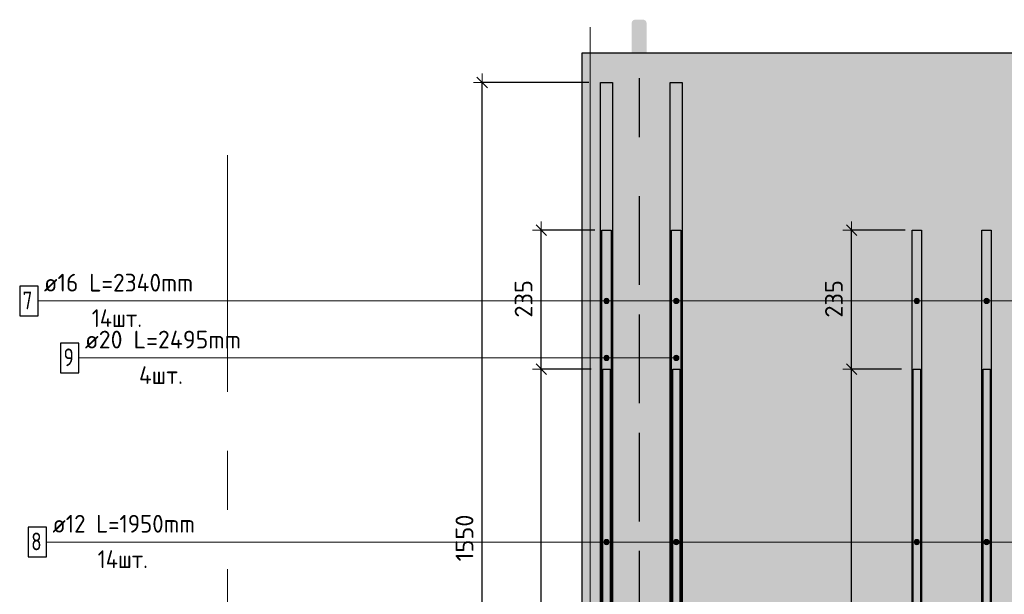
# Model space of a CAD drawing. Header units: metres. Extents: x -38 to 97, y -15 to 21.
# Tile 45 of 184: x 80.004 to 81.67, y -5.166 to -4.194. Entities that reach past the tile are written whole.
import ezdxf

# ---------------------------------------------------------------- set-up
doc = ezdxf.new("R2010")
doc.units = ezdxf.units.M
doc.header["$PDMODE"] = 65
for name, pattern in [('______11', [0.5, 0.4, -0.05, 0, -0.05]), ('______2', [0.0405, 0.03, -0.0105]), ('______5', [1.1, 0.8, -0.1, 0.1, -0.1])]:
    doc.linetypes.add(name, pattern=pattern)
for name, color, linetype, lineweight in [('XR$4$Арм.стержн.горизонт. 1', 180, 'Continuous', 35), ('XR$4$Арм.стержн.горизонт. 2', 202, 'Continuous', 35), ('XR$4$Осевая линия (1)', 7, '______5', 13), ('XR$4$Перекрытие (1)', 7, 'Continuous', 35), ('XR$4$Размерная линия (1)', 7, 'Continuous', 13), ('XR$6$Арм.стержн.горизонт. 1', 180, 'Continuous', 35), ('XR$6$Перекрытие (1)', 7, 'Continuous', 35), ('XR$6$Размерная линия (1)', 7, 'Continuous', 13)]:
    doc.layers.add(name, color=color, linetype=linetype, lineweight=lineweight)
doc.layers.add('XR$6$Арм.стержн.Доп. Арм верхн.зоны Х', color=7, linetype='Continuous', lineweight=35, true_color=0x8c8cff)
doc.styles.add('ISOCPEUR', font='txt')
doc.dimstyles.new('DIMSTYLE_24', dxfattribs={"dimtxt": 0.03, "dimasz": 0.03, "dimexe": 0, "dimexo": 0, "dimgap": 0.015, "dimtad": 2, "dimdec": 0, "dimlfac": 1000, "dimrnd": 5, "dimzin": 12, "dimdsep": 46, "dimtxsty": 'ISOCPEUR', "dimblk1": 'ALL_ML_STRICH', "dimblk2": 'ALL_ML_STRICH', "dimsah": 1, "dimcen": 0, "dimclrd": 7, "dimclre": 256, "dimclrt": 7, "dimadec": 0, "dimazin": 0, "dimtfac": 1, "dimtdec": 0, "dimtix": 1, "dimtmove": 2, "dimatfit": 3, "dimfxl": 0, "dimtzin": 0, "dimlwd": 0, "dimlwe": -3, "dimarcsym": 0})

# ---------------------------------------------------------------- blocks, each defined once
blk = doc.blocks.new('СЛОЖНЫЙ_ОБЪЕКТ_61')
at = {"linetype": 'Continuous', "lineweight": 25, "true_color": 0x000000, "transparency": 33554687}
blk.add_hatch(color=18, dxfattribs=at).paths.add_polyline_path([(81.0643, -4.4488), (81.0642, -4.448), (81.0639, -4.4473), (81.0636, -4.4466), (81.0632, -4.446), (81.0627, -4.4454), (81.0621, -4.4449), (81.0614, -4.4445), (81.0607, -4.4441), (81.06, -4.4439), (81.0593, -4.4437), (81.0585, -4.4437), (81.0452, -4.4437), (81.0444, -4.4437), (81.0436, -4.4439), (81.0429, -4.4441), (81.0422, -4.4445), (81.0416, -4.4449), (81.041, -4.4454), (81.0405, -4.446), (81.0401, -4.4466), (81.0397, -4.4473), (81.0395, -4.448), (81.0393, -4.4488), (81.0393, -4.4496), (81.0393, -4.5471), (81.0644, -4.5471), (81.0644, -4.4496)])
at = {"color": 7, "linetype": '______2', "lineweight": 25, "transparency": 33554687}
blk.add_line((81.0518, -4.5424), (81.0518, -6.901), dxfattribs=at)
blk = doc.blocks.new('ALL_ML_STRICH')
at = {"color": 0, "linetype": 'ByBlock', "lineweight": -2}
for p, q in [((-1, 0), (0.5, 0)), ((-0.3, -0.3), (0.3, 0.3)), ((0, -0.5), (0, 0.5))]:
    blk.add_line(p, q, dxfattribs=at)
blk = doc.blocks.new('*D431')
at = {"layer": 'DEFPOINTS', "color": 7, "linetype": 'Continuous', "lineweight": 13, "transparency": 33554687}
for p in [(81.5156, -4.7849), (81.3147, -5.6699), (81.4114, -5.6699)]:
    blk.add_point(p, dxfattribs=at)
at = {"layer": 'XR$4$Размерная линия (1)', "color": 9, "linetype": 'Continuous', "lineweight": -2, "true_color": 0xc7c7c7, "transparency": 33554687}
for p, q in [((81.4956, -4.7849), (81.4114, -4.7849)), ((81.3347, -5.6699), (81.4114, -5.6699))]:
    blk.add_line(p, q, dxfattribs=at)
at = {"layer": 'XR$4$Размерная линия (1)', "color": 7, "linetype": 'Continuous', "lineweight": -2, "transparency": 33554687}
blk.add_line((81.4114, -5.6699), (81.4114, -4.7849), dxfattribs=at)
at = {"layer": 'XR$4$Размерная линия (1)', "color": 7, "linetype": 'Continuous', "lineweight": 13, "transparency": 33554687, "xscale": 0.03, "yscale": 0.03, "zscale": 0.03}
for p, rotation in [((81.4114, -4.7849), 90), ((81.4114, -5.6699), 270)]:
    blk.add_blockref('ALL_ML_STRICH', p, dxfattribs=dict(at, rotation=rotation))
at = {"layer": 'XR$4$Размерная линия (1)', "color": 7, "linetype": 'Continuous', "lineweight": 13, "transparency": 33554687, "insert": (81.3814, -5.2259), "char_height": 0.03, "width": 0.09, "attachment_point": 5, "rotation": 90, "style": 'ISOCPEUR'}
blk.add_mtext('\\A1;{885}', dxfattribs=at)
blk = doc.blocks.new('*D432')
at = {"layer": 'DEFPOINTS', "color": 7, "linetype": 'Continuous', "lineweight": 13, "transparency": 33554687}
for p in [(81.5221, -4.5499), (81.4114, -4.7849), (81.5156, -4.7849)]:
    blk.add_point(p, dxfattribs=at)
at = {"layer": 'XR$4$Размерная линия (1)', "color": 9, "linetype": 'Continuous', "lineweight": -2, "true_color": 0xc7c7c7, "transparency": 33554687}
for p, q in [((81.5021, -4.5499), (81.4114, -4.5499)), ((81.4956, -4.7849), (81.4114, -4.7849))]:
    blk.add_line(p, q, dxfattribs=at)
at = {"layer": 'XR$4$Размерная линия (1)', "color": 7, "linetype": 'Continuous', "lineweight": -2, "transparency": 33554687}
blk.add_line((81.4114, -4.7849), (81.4114, -4.5499), dxfattribs=at)
at = {"layer": 'XR$4$Размерная линия (1)', "color": 7, "linetype": 'Continuous', "lineweight": 13, "transparency": 33554687, "xscale": 0.03, "yscale": 0.03, "zscale": 0.03}
for p, rotation in [((81.4114, -4.5499), 90), ((81.4114, -4.7849), 270)]:
    blk.add_blockref('ALL_ML_STRICH', p, dxfattribs=dict(at, rotation=rotation))
at = {"layer": 'XR$4$Размерная линия (1)', "color": 7, "linetype": 'Continuous', "lineweight": 13, "transparency": 33554687, "insert": (81.3814, -4.6659), "char_height": 0.03, "width": 0.09, "attachment_point": 5, "rotation": 90, "style": 'ISOCPEUR'}
blk.add_mtext('\\A1;{235}', dxfattribs=at)
blk = doc.blocks.new('*D436')
at = {"layer": 'DEFPOINTS', "color": 7, "linetype": 'Continuous', "lineweight": 13, "transparency": 33554687}
for p in [(80.9906, -4.7849), (80.7897, -5.6699), (80.8864, -5.6699)]:
    blk.add_point(p, dxfattribs=at)
at = {"layer": 'XR$4$Размерная линия (1)', "color": 9, "linetype": 'Continuous', "lineweight": -2, "true_color": 0xc7c7c7, "transparency": 33554687}
for p, q in [((80.9706, -4.7849), (80.8864, -4.7849)), ((80.8097, -5.6699), (80.8864, -5.6699))]:
    blk.add_line(p, q, dxfattribs=at)
at = {"layer": 'XR$4$Размерная линия (1)', "color": 7, "linetype": 'Continuous', "lineweight": -2, "transparency": 33554687}
blk.add_line((80.8864, -5.6699), (80.8864, -4.7849), dxfattribs=at)
at = {"layer": 'XR$4$Размерная линия (1)', "color": 7, "linetype": 'Continuous', "lineweight": 13, "transparency": 33554687, "xscale": 0.03, "yscale": 0.03, "zscale": 0.03}
for p, rotation in [((80.8864, -4.7849), 90), ((80.8864, -5.6699), 270)]:
    blk.add_blockref('ALL_ML_STRICH', p, dxfattribs=dict(at, rotation=rotation))
at = {"layer": 'XR$4$Размерная линия (1)', "color": 7, "linetype": 'Continuous', "lineweight": 13, "transparency": 33554687, "insert": (80.8564, -5.2259), "char_height": 0.03, "width": 0.09, "attachment_point": 5, "rotation": 90, "style": 'ISOCPEUR'}
blk.add_mtext('\\A1;{885}', dxfattribs=at)
blk = doc.blocks.new('*D437')
at = {"layer": 'DEFPOINTS', "color": 7, "linetype": 'Continuous', "lineweight": 13, "transparency": 33554687}
for p in [(80.9971, -4.5499), (80.8864, -4.7849), (80.9906, -4.7849)]:
    blk.add_point(p, dxfattribs=at)
at = {"layer": 'XR$4$Размерная линия (1)', "color": 9, "linetype": 'Continuous', "lineweight": -2, "true_color": 0xc7c7c7, "transparency": 33554687}
for p, q in [((80.9771, -4.5499), (80.8864, -4.5499)), ((80.9706, -4.7849), (80.8864, -4.7849))]:
    blk.add_line(p, q, dxfattribs=at)
at = {"layer": 'XR$4$Размерная линия (1)', "color": 7, "linetype": 'Continuous', "lineweight": -2, "transparency": 33554687}
blk.add_line((80.8864, -4.7849), (80.8864, -4.5499), dxfattribs=at)
at = {"layer": 'XR$4$Размерная линия (1)', "color": 7, "linetype": 'Continuous', "lineweight": 13, "transparency": 33554687, "xscale": 0.03, "yscale": 0.03, "zscale": 0.03}
for p, rotation in [((80.8864, -4.5499), 90), ((80.8864, -4.7849), 270)]:
    blk.add_blockref('ALL_ML_STRICH', p, dxfattribs=dict(at, rotation=rotation))
at = {"layer": 'XR$4$Размерная линия (1)', "color": 7, "linetype": 'Continuous', "lineweight": 13, "transparency": 33554687, "insert": (80.8564, -4.6659), "char_height": 0.03, "width": 0.09, "attachment_point": 5, "rotation": 90, "style": 'ISOCPEUR'}
blk.add_mtext('\\A1;{235}', dxfattribs=at)
blk = doc.blocks.new('*D686')
at = {"layer": 'DEFPOINTS', "color": 7, "linetype": 'Continuous', "lineweight": 13, "transparency": 33554687}
for p in [(81.5156, -4.7849), (81.3147, -5.6699), (81.4114, -5.6699)]:
    blk.add_point(p, dxfattribs=at)
at = {"layer": 'XR$6$Размерная линия (1)', "color": 9, "linetype": 'Continuous', "lineweight": -2, "true_color": 0xc7c7c7, "transparency": 33554687}
for p, q in [((81.4956, -4.7849), (81.4114, -4.7849)), ((81.3347, -5.6699), (81.4114, -5.6699))]:
    blk.add_line(p, q, dxfattribs=at)
at = {"layer": 'XR$6$Размерная линия (1)', "color": 7, "linetype": 'Continuous', "lineweight": -2, "transparency": 33554687}
blk.add_line((81.4114, -5.6699), (81.4114, -4.7849), dxfattribs=at)
at = {"layer": 'XR$6$Размерная линия (1)', "color": 7, "linetype": 'Continuous', "lineweight": 13, "transparency": 33554687, "xscale": 0.03, "yscale": 0.03, "zscale": 0.03}
for p, rotation in [((81.4114, -4.7849), 90), ((81.4114, -5.6699), 270)]:
    blk.add_blockref('ALL_ML_STRICH', p, dxfattribs=dict(at, rotation=rotation))
at = {"layer": 'XR$6$Размерная линия (1)', "color": 7, "linetype": 'Continuous', "lineweight": 13, "transparency": 33554687, "insert": (81.3814, -5.2259), "char_height": 0.03, "width": 0.09, "attachment_point": 5, "rotation": 90, "style": 'ISOCPEUR'}
blk.add_mtext('\\A1;{885}', dxfattribs=at)
blk = doc.blocks.new('*D687')
at = {"layer": 'DEFPOINTS', "color": 7, "linetype": 'Continuous', "lineweight": 13, "transparency": 33554687}
for p in [(81.5221, -4.5499), (81.4114, -4.7849), (81.5156, -4.7849)]:
    blk.add_point(p, dxfattribs=at)
at = {"layer": 'XR$6$Размерная линия (1)', "color": 9, "linetype": 'Continuous', "lineweight": -2, "true_color": 0xc7c7c7, "transparency": 33554687}
for p, q in [((81.5021, -4.5499), (81.4114, -4.5499)), ((81.4956, -4.7849), (81.4114, -4.7849))]:
    blk.add_line(p, q, dxfattribs=at)
at = {"layer": 'XR$6$Размерная линия (1)', "color": 7, "linetype": 'Continuous', "lineweight": -2, "transparency": 33554687}
blk.add_line((81.4114, -4.7849), (81.4114, -4.5499), dxfattribs=at)
at = {"layer": 'XR$6$Размерная линия (1)', "color": 7, "linetype": 'Continuous', "lineweight": 13, "transparency": 33554687, "xscale": 0.03, "yscale": 0.03, "zscale": 0.03}
for p, rotation in [((81.4114, -4.5499), 90), ((81.4114, -4.7849), 270)]:
    blk.add_blockref('ALL_ML_STRICH', p, dxfattribs=dict(at, rotation=rotation))
at = {"layer": 'XR$6$Размерная линия (1)', "color": 7, "linetype": 'Continuous', "lineweight": 13, "transparency": 33554687, "insert": (81.3814, -4.6659), "char_height": 0.03, "width": 0.09, "attachment_point": 5, "rotation": 90, "style": 'ISOCPEUR'}
blk.add_mtext('\\A1;{235}', dxfattribs=at)
blk = doc.blocks.new('*D782')
at = {"layer": 'DEFPOINTS', "color": 7, "linetype": 'Continuous', "lineweight": 13, "transparency": 33554687}
for p in [(80.9866, -4.2999), (80.7864, -5.8499), (80.7944, -5.8499)]:
    blk.add_point(p, dxfattribs=at)
at = {"layer": 'XR$6$Размерная линия (1)', "color": 9, "linetype": 'Continuous', "lineweight": -2, "true_color": 0xc7c7c7, "transparency": 33554687}
for p, q in [((80.9666, -4.2999), (80.7864, -4.2999)), ((80.7864, -5.8499), (80.7864, -5.8499))]:
    blk.add_line(p, q, dxfattribs=at)
at = {"layer": 'XR$6$Размерная линия (1)', "color": 7, "linetype": 'Continuous', "lineweight": -2, "transparency": 33554687}
blk.add_line((80.7864, -5.8499), (80.7864, -4.2999), dxfattribs=at)
at = {"layer": 'XR$6$Размерная линия (1)', "color": 7, "linetype": 'Continuous', "lineweight": 13, "transparency": 33554687, "xscale": 0.03, "yscale": 0.03, "zscale": 0.03}
for p, rotation in [((80.7864, -4.2999), 90), ((80.7864, -5.8499), 270)]:
    blk.add_blockref('ALL_ML_STRICH', p, dxfattribs=dict(at, rotation=rotation))
at = {"layer": 'XR$6$Размерная линия (1)', "color": 7, "linetype": 'Continuous', "lineweight": 13, "transparency": 33554687, "insert": (80.7564, -5.0704), "char_height": 0.03, "width": 0.12, "attachment_point": 5, "rotation": 90, "style": 'ISOCPEUR'}
blk.add_mtext('\\A1;{1550}', dxfattribs=at)
blk = doc.blocks.new('СЛОЖНЫЙ_ОБЪЕКТ_99')
at = {"linetype": 'Continuous', "lineweight": 25, "true_color": 0x000000, "transparency": 33554687}
blk.add_hatch(color=18, dxfattribs=at).paths.add_polyline_path([(81.0643, -4.1988), (81.0642, -4.198), (81.0639, -4.1973), (81.0636, -4.1966), (81.0632, -4.196), (81.0627, -4.1954), (81.0621, -4.1949), (81.0614, -4.1945), (81.0607, -4.1941), (81.06, -4.1939), (81.0593, -4.1937), (81.0585, -4.1937), (81.0452, -4.1937), (81.0444, -4.1937), (81.0436, -4.1939), (81.0429, -4.1941), (81.0422, -4.1945), (81.0416, -4.1949), (81.041, -4.1954), (81.0405, -4.196), (81.0401, -4.1966), (81.0397, -4.1973), (81.0395, -4.198), (81.0393, -4.1988), (81.0393, -4.1996), (81.0393, -4.2971), (81.0644, -4.2971), (81.0644, -4.1996)])
at = {"color": 7, "linetype": '______2', "lineweight": 25, "transparency": 33554687}
blk.add_line((81.0518, -4.2924), (81.0518, -6.901), dxfattribs=at)

msp = doc.modelspace()

# ---------------------------------------------------------------- hatches: boundary and pattern name
at = {"linetype": 'Continuous', "lineweight": 13, "true_color": 0xf1f1f1, "transparency": 33554687}
msp.add_hatch(color=7, dxfattribs=at).paths.add_polyline_path([(84.3056, -4.2499), (80.9556, -4.2499), (80.9556, -5.8499), (84.3056, -5.8499)])
at = {"layer": 'XR$4$Арм.стержн.горизонт. 1', "linetype": 'Continuous', "lineweight": 13, "transparency": 33554687}
for points in [[(80.9928, -4.6717), (80.9928, -4.6672), (80.9921, -4.6695)], [(80.9928, -4.6672), (80.9944, -4.6734), (80.9944, -4.6656)], [(80.9928, -4.6672), (80.9928, -4.6717), (80.9944, -4.6734)], [(80.9944, -4.6656), (80.9966, -4.674), (80.9966, -4.665)], [(80.9944, -4.6656), (80.9944, -4.6734), (80.9966, -4.674)], [(80.9966, -4.665), (80.9966, -4.674), (80.9989, -4.6734)], [(80.9966, -4.665), (80.9989, -4.6734), (80.9989, -4.6656)], [(80.9989, -4.6656), (80.9989, -4.6734), (81.0005, -4.6717)], [(80.9989, -4.6656), (81.0005, -4.6717), (81.0005, -4.6672)], [(81.0005, -4.6672), (81.0005, -4.6717), (81.0011, -4.6695)], [(81.1108, -4.6717), (81.1108, -4.6672), (81.1101, -4.6695)], [(81.1108, -4.6672), (81.1124, -4.6734), (81.1124, -4.6656)], [(81.1108, -4.6672), (81.1108, -4.6717), (81.1124, -4.6734)], [(81.1124, -4.6656), (81.1146, -4.674), (81.1146, -4.665)], [(81.1124, -4.6656), (81.1124, -4.6734), (81.1146, -4.674)], [(81.1146, -4.665), (81.1146, -4.674), (81.1169, -4.6734)], [(81.1146, -4.665), (81.1169, -4.6734), (81.1169, -4.6656)], [(81.1169, -4.6656), (81.1169, -4.6734), (81.1185, -4.6717)], [(81.1169, -4.6656), (81.1185, -4.6717), (81.1185, -4.6672)], [(81.1185, -4.6672), (81.1185, -4.6717), (81.1191, -4.6695)], [(81.5178, -4.6717), (81.5178, -4.6672), (81.5171, -4.6695)], [(81.5178, -4.6672), (81.5194, -4.6734), (81.5194, -4.6656)], [(81.5178, -4.6672), (81.5178, -4.6717), (81.5194, -4.6734)], [(81.5194, -4.6656), (81.5216, -4.674), (81.5216, -4.665)], [(81.5194, -4.6656), (81.5194, -4.6734), (81.5216, -4.674)], [(81.5216, -4.665), (81.5216, -4.674), (81.5239, -4.6734)], [(81.5216, -4.665), (81.5239, -4.6734), (81.5239, -4.6656)], [(81.5239, -4.6656), (81.5239, -4.6734), (81.5255, -4.6717)], [(81.5239, -4.6656), (81.5255, -4.6717), (81.5255, -4.6672)], [(81.5255, -4.6672), (81.5255, -4.6717), (81.5261, -4.6695)], [(81.6358, -4.6717), (81.6358, -4.6672), (81.6351, -4.6695)], [(81.6358, -4.6672), (81.6374, -4.6734), (81.6374, -4.6656)], [(81.6358, -4.6672), (81.6358, -4.6717), (81.6374, -4.6734)], [(81.6374, -4.6656), (81.6396, -4.674), (81.6396, -4.665)], [(81.6374, -4.6656), (81.6374, -4.6734), (81.6396, -4.674)], [(81.6396, -4.665), (81.6396, -4.674), (81.6419, -4.6734)], [(81.6396, -4.665), (81.6419, -4.6734), (81.6419, -4.6656)], [(81.6419, -4.6656), (81.6419, -4.6734), (81.6435, -4.6717)], [(81.6419, -4.6656), (81.6435, -4.6717), (81.6435, -4.6672)], [(81.6435, -4.6672), (81.6435, -4.6717), (81.6441, -4.6695)]]:
    msp.add_hatch(color=7, dxfattribs=at).paths.add_polyline_path(points)
at = {"layer": 'XR$4$Арм.стержн.горизонт. 2', "linetype": 'Continuous', "lineweight": 13, "transparency": 33554687}
for points in [[(80.9928, -5.0796), (80.9928, -5.0751), (80.9921, -5.0773)], [(80.9928, -5.0751), (80.9944, -5.0812), (80.9944, -5.0734)], [(80.9928, -5.0751), (80.9928, -5.0796), (80.9944, -5.0812)], [(80.9944, -5.0734), (80.9966, -5.0818), (80.9966, -5.0728)], [(80.9944, -5.0734), (80.9944, -5.0812), (80.9966, -5.0818)], [(80.9966, -5.0728), (80.9966, -5.0818), (80.9989, -5.0812)], [(80.9966, -5.0728), (80.9989, -5.0812), (80.9989, -5.0734)], [(80.9989, -5.0734), (80.9989, -5.0812), (81.0005, -5.0796)], [(80.9989, -5.0734), (81.0005, -5.0796), (81.0005, -5.0751)], [(81.0005, -5.0751), (81.0005, -5.0796), (81.0011, -5.0773)], [(81.1108, -5.0796), (81.1108, -5.0751), (81.1101, -5.0773)], [(81.1108, -5.0751), (81.1124, -5.0812), (81.1124, -5.0734)], [(81.1108, -5.0751), (81.1108, -5.0796), (81.1124, -5.0812)], [(81.1124, -5.0734), (81.1146, -5.0818), (81.1146, -5.0728)], [(81.1124, -5.0734), (81.1124, -5.0812), (81.1146, -5.0818)], [(81.1146, -5.0728), (81.1146, -5.0818), (81.1169, -5.0812)], [(81.1146, -5.0728), (81.1169, -5.0812), (81.1169, -5.0734)], [(81.1169, -5.0734), (81.1169, -5.0812), (81.1185, -5.0796)], [(81.1169, -5.0734), (81.1185, -5.0796), (81.1185, -5.0751)], [(81.1185, -5.0751), (81.1185, -5.0796), (81.1191, -5.0773)], [(81.5178, -5.0796), (81.5178, -5.0751), (81.5171, -5.0773)], [(81.5178, -5.0751), (81.5194, -5.0812), (81.5194, -5.0734)], [(81.5178, -5.0751), (81.5178, -5.0796), (81.5194, -5.0812)], [(81.5194, -5.0734), (81.5216, -5.0818), (81.5216, -5.0728)], [(81.5194, -5.0734), (81.5194, -5.0812), (81.5216, -5.0818)], [(81.5216, -5.0728), (81.5216, -5.0818), (81.5239, -5.0812)], [(81.5216, -5.0728), (81.5239, -5.0812), (81.5239, -5.0734)], [(81.5239, -5.0734), (81.5239, -5.0812), (81.5255, -5.0796)], [(81.5239, -5.0734), (81.5255, -5.0796), (81.5255, -5.0751)], [(81.5255, -5.0751), (81.5255, -5.0796), (81.5261, -5.0773)], [(81.6358, -5.0796), (81.6358, -5.0751), (81.6351, -5.0773)], [(81.6358, -5.0751), (81.6374, -5.0812), (81.6374, -5.0734)], [(81.6358, -5.0751), (81.6358, -5.0796), (81.6374, -5.0812)], [(81.6374, -5.0734), (81.6396, -5.0818), (81.6396, -5.0728)], [(81.6374, -5.0734), (81.6374, -5.0812), (81.6396, -5.0818)], [(81.6396, -5.0728), (81.6396, -5.0818), (81.6419, -5.0812)], [(81.6396, -5.0728), (81.6419, -5.0812), (81.6419, -5.0734)], [(81.6419, -5.0734), (81.6419, -5.0812), (81.6435, -5.0796)], [(81.6419, -5.0734), (81.6435, -5.0796), (81.6435, -5.0751)], [(81.6435, -5.0751), (81.6435, -5.0796), (81.6441, -5.0773)]]:
    msp.add_hatch(color=7, dxfattribs=at).paths.add_polyline_path(points)
at = {"layer": 'XR$6$Арм.стержн.горизонт. 1', "linetype": 'Continuous', "lineweight": 13, "transparency": 33554687}
for points in [[(80.9928, -4.7681), (80.9928, -4.7636), (80.9921, -4.7658)], [(80.9928, -4.7681), (80.9928, -4.7636), (80.9921, -4.7658)], [(80.9928, -4.7636), (80.9944, -4.7697), (80.9944, -4.762)], [(80.9928, -4.7636), (80.9944, -4.7697), (80.9944, -4.762)], [(80.9928, -4.7636), (80.9928, -4.7681), (80.9944, -4.7697)], [(80.9928, -4.7636), (80.9928, -4.7681), (80.9944, -4.7697)], [(80.9944, -4.762), (80.9966, -4.7703), (80.9966, -4.7613)], [(80.9944, -4.762), (80.9966, -4.7703), (80.9966, -4.7613)], [(80.9944, -4.762), (80.9944, -4.7697), (80.9966, -4.7703)], [(80.9944, -4.762), (80.9944, -4.7697), (80.9966, -4.7703)], [(80.9966, -4.7613), (80.9966, -4.7703), (80.9989, -4.7697)], [(80.9966, -4.7613), (80.9989, -4.7697), (80.9989, -4.762)], [(80.9966, -4.7613), (80.9966, -4.7703), (80.9989, -4.7697)], [(80.9966, -4.7613), (80.9989, -4.7697), (80.9989, -4.762)], [(80.9989, -4.762), (80.9989, -4.7697), (81.0005, -4.7681)], [(80.9989, -4.762), (81.0005, -4.7681), (81.0005, -4.7636)], [(80.9989, -4.762), (80.9989, -4.7697), (81.0005, -4.7681)], [(80.9989, -4.762), (81.0005, -4.7681), (81.0005, -4.7636)], [(81.0005, -4.7636), (81.0005, -4.7681), (81.0011, -4.7658)], [(81.0005, -4.7636), (81.0005, -4.7681), (81.0011, -4.7658)], [(81.1108, -4.7681), (81.1108, -4.7636), (81.1101, -4.7658)], [(81.1108, -4.7681), (81.1108, -4.7636), (81.1101, -4.7658)], [(81.1108, -4.7636), (81.1124, -4.7697), (81.1124, -4.762)], [(81.1108, -4.7636), (81.1124, -4.7697), (81.1124, -4.762)], [(81.1108, -4.7636), (81.1108, -4.7681), (81.1124, -4.7697)], [(81.1108, -4.7636), (81.1108, -4.7681), (81.1124, -4.7697)], [(81.1124, -4.762), (81.1146, -4.7703), (81.1146, -4.7613)], [(81.1124, -4.762), (81.1146, -4.7703), (81.1146, -4.7613)], [(81.1124, -4.762), (81.1124, -4.7697), (81.1146, -4.7703)], [(81.1124, -4.762), (81.1124, -4.7697), (81.1146, -4.7703)], [(81.1146, -4.7613), (81.1146, -4.7703), (81.1169, -4.7697)], [(81.1146, -4.7613), (81.1169, -4.7697), (81.1169, -4.762)], [(81.1146, -4.7613), (81.1146, -4.7703), (81.1169, -4.7697)], [(81.1146, -4.7613), (81.1169, -4.7697), (81.1169, -4.762)], [(81.1169, -4.762), (81.1169, -4.7697), (81.1185, -4.7681)], [(81.1169, -4.762), (81.1185, -4.7681), (81.1185, -4.7636)], [(81.1169, -4.762), (81.1169, -4.7697), (81.1185, -4.7681)], [(81.1169, -4.762), (81.1185, -4.7681), (81.1185, -4.7636)], [(81.1185, -4.7636), (81.1185, -4.7681), (81.1191, -4.7658)], [(81.1185, -4.7636), (81.1185, -4.7681), (81.1191, -4.7658)]]:
    msp.add_hatch(color=7, dxfattribs=at).paths.add_polyline_path(points)

# ---------------------------------------------------------------- linework, layer by layer
at = {"color": 52, "linetype": 'Continuous', "lineweight": 13, "transparency": 33554687}
msp.add_line((80.9692, -4.2065), (80.9692, -6.3065), dxfattribs=at)
at = {"layer": 'XR$4$Арм.стержн.горизонт. 1', "color": 7, "linetype": 'Continuous', "lineweight": 13, "transparency": 33554687}
for p, q in [((80.0349, -4.6695), (80.6389, -4.6695)), ((80.6389, -4.6695), (83.6216, -4.6695)), ((80.6389, -4.6695), (84.2646, -4.6695)), ((80.6389, -4.6695), (83.7396, -4.6695)), ((80.6389, -4.6695), (81.5216, -4.6695)), ((80.6389, -4.6695), (81.6396, -4.6695)), ((80.6389, -4.6695), (83.0966, -4.6695)), ((80.6389, -4.6695), (82.1646, -4.6695)), ((80.6389, -4.6695), (84.1466, -4.6695)), ((80.6389, -4.6695), (82.0466, -4.6695)), ((80.6389, -4.6695), (82.5716, -4.6695)), ((80.6389, -4.6695), (82.6896, -4.6695)), ((80.6389, -4.6695), (83.2146, -4.6695)), ((80.6389, -4.6695), (81.1146, -4.6695)), ((80.6389, -4.6695), (80.9966, -4.6695)), ((80.9921, -4.6695), (80.9921, -4.6695)), ((80.9966, -4.665), (80.9966, -4.665)), ((80.9966, -4.674), (80.9966, -4.674)), ((81.0011, -4.6695), (81.0011, -4.6695)), ((81.1101, -4.6695), (81.1101, -4.6695)), ((81.1146, -4.665), (81.1146, -4.665)), ((81.1146, -4.674), (81.1146, -4.674)), ((81.1191, -4.6695), (81.1191, -4.6695)), ((81.5171, -4.6695), (81.5171, -4.6695)), ((81.5216, -4.665), (81.5216, -4.665)), ((81.5216, -4.674), (81.5216, -4.674)), ((81.5261, -4.6695), (81.5261, -4.6695)), ((81.6351, -4.6695), (81.6351, -4.6695)), ((81.6396, -4.665), (81.6396, -4.665)), ((81.6396, -4.674), (81.6396, -4.674)), ((81.6441, -4.6695), (81.6441, -4.6695))]:
    msp.add_line(p, q, dxfattribs=at)
at = {"layer": 'XR$4$Арм.стержн.горизонт. 1', "color": 7, "linetype": 'Continuous', "lineweight": 25, "transparency": 33554687}
for points in [[(80.9886, -6.8899), (80.9886, -4.5499), (81.0046, -4.5499), (81.0046, -6.8899), (80.9886, -6.8899)], [(81.1066, -6.8899), (81.1066, -4.5499), (81.1226, -4.5499), (81.1226, -6.8899), (81.1066, -6.8899)], [(81.5136, -6.8899), (81.5136, -4.5499), (81.5296, -4.5499), (81.5296, -6.8899), (81.5136, -6.8899)], [(81.6316, -6.8899), (81.6316, -4.5499), (81.6476, -4.5499), (81.6476, -6.8899), (81.6316, -6.8899)], [(80.0039, -4.6945), (80.0349, -4.6945), (80.0349, -4.6445), (80.0039, -4.6445), (80.0039, -4.6945)]]:
    msp.add_lwpolyline(points, dxfattribs=at)
at = {"layer": 'XR$4$Арм.стержн.горизонт. 1', "color": 7, "linetype": 'Continuous', "lineweight": 13, "transparency": 33554687}
for centre in [(80.9966, -4.6695), (81.1146, -4.6695), (81.5216, -4.6695), (81.6396, -4.6695)]:
    msp.add_circle(centre, 0.0045, dxfattribs=at)
at = {"layer": 'XR$4$Арм.стержн.горизонт. 2', "color": 7, "linetype": 'Continuous', "lineweight": 13, "transparency": 33554687}
for p, q in [((80.0494, -5.0773), (80.6354, -5.0773)), ((80.6354, -5.0773), (81.5216, -5.0773)), ((80.6354, -5.0773), (84.1466, -5.0773)), ((80.6354, -5.0773), (83.6216, -5.0773)), ((80.6354, -5.0773), (83.0966, -5.0773)), ((80.6354, -5.0773), (82.5716, -5.0773)), ((80.6354, -5.0773), (82.6896, -5.0773)), ((80.6354, -5.0773), (81.1146, -5.0773)), ((80.6354, -5.0773), (84.2646, -5.0773)), ((80.6354, -5.0773), (81.6396, -5.0773)), ((80.6354, -5.0773), (82.0466, -5.0773)), ((80.6354, -5.0773), (80.9966, -5.0773)), ((80.6354, -5.0773), (83.7396, -5.0773)), ((80.6354, -5.0773), (82.1646, -5.0773)), ((80.6354, -5.0773), (83.2146, -5.0773)), ((80.9921, -5.0773), (80.9921, -5.0773)), ((80.9966, -5.0728), (80.9966, -5.0728)), ((81.0011, -5.0773), (81.0011, -5.0773)), ((81.1101, -5.0773), (81.1101, -5.0773)), ((81.1146, -5.0728), (81.1146, -5.0728)), ((81.1191, -5.0773), (81.1191, -5.0773)), ((81.5171, -5.0773), (81.5171, -5.0773)), ((81.5216, -5.0728), (81.5216, -5.0728)), ((81.5261, -5.0773), (81.5261, -5.0773)), ((81.6351, -5.0773), (81.6351, -5.0773)), ((81.6396, -5.0728), (81.6396, -5.0728)), ((81.6441, -5.0773), (81.6441, -5.0773)), ((80.9966, -5.0818), (80.9966, -5.0818)), ((81.1146, -5.0818), (81.1146, -5.0818)), ((81.5216, -5.0818), (81.5216, -5.0818)), ((81.6396, -5.0818), (81.6396, -5.0818))]:
    msp.add_line(p, q, dxfattribs=at)
at = {"layer": 'XR$4$Арм.стержн.горизонт. 2', "color": 34, "linetype": 'Continuous', "lineweight": 25, "transparency": 33554687}
for points in [[(81.0026, -4.7849), (81.0026, -6.7349), (80.9906, -6.7349), (80.9906, -4.7849), (81.0026, -4.7849)], [(81.1206, -4.7849), (81.1206, -6.7349), (81.1086, -6.7349), (81.1086, -4.7849), (81.1206, -4.7849)], [(81.5276, -4.7849), (81.5276, -6.7349), (81.5156, -6.7349), (81.5156, -4.7849), (81.5276, -4.7849)], [(81.6456, -4.7849), (81.6456, -6.7349), (81.6336, -6.7349), (81.6336, -4.7849), (81.6456, -4.7849)]]:
    msp.add_lwpolyline(points, dxfattribs=at)
at = {"layer": 'XR$4$Арм.стержн.горизонт. 2', "color": 7, "linetype": 'Continuous', "lineweight": 25, "transparency": 33554687}
msp.add_lwpolyline([(80.0184, -5.1023), (80.0494, -5.1023), (80.0494, -5.0523), (80.0184, -5.0523), (80.0184, -5.1023)], dxfattribs=at)
at = {"layer": 'XR$4$Арм.стержн.горизонт. 2', "color": 7, "linetype": 'Continuous', "lineweight": 13, "transparency": 33554687}
for centre in [(80.9966, -5.0773), (81.1146, -5.0773), (81.5216, -5.0773), (81.6396, -5.0773)]:
    msp.add_circle(centre, 0.0045, dxfattribs=at)
at = {"layer": 'XR$4$Осевая линия (1)', "color": 253, "linetype": '______11', "lineweight": 13, "true_color": 0xa0a0a0, "transparency": 33554687}
msp.add_line((80.3555, -4.4229), (80.3555, -7.6593), dxfattribs=at)
at = {"layer": 'XR$4$Перекрытие (1)', "color": 7, "linetype": 'Continuous', "lineweight": 25, "transparency": 33554687}
for p, q in [((80.9556, -5.6699), (80.9556, -4.2499)), ((80.9556, -4.2499), (84.3056, -4.2499))]:
    msp.add_line(p, q, dxfattribs=at)
at = {"layer": 'XR$6$Арм.стержн.горизонт. 1', "color": 7, "linetype": 'Continuous', "lineweight": 13, "transparency": 33554687}
for p, q in [((80.9966, -4.7613), (80.9966, -4.7613)), ((80.9966, -4.7613), (80.9966, -4.7613)), ((81.1146, -4.7613), (81.1146, -4.7613)), ((81.1146, -4.7613), (81.1146, -4.7613)), ((80.1042, -4.7658), (80.7202, -4.7658)), ((80.7202, -4.7658), (81.1146, -4.7658)), ((80.7202, -4.7658), (81.1146, -4.7658)), ((80.7202, -4.7658), (80.9966, -4.7658)), ((80.7202, -4.7658), (80.9966, -4.7658)), ((80.9921, -4.7658), (80.9921, -4.7658)), ((80.9921, -4.7658), (80.9921, -4.7658)), ((80.9966, -4.7703), (80.9966, -4.7703)), ((80.9966, -4.7703), (80.9966, -4.7703)), ((81.0011, -4.7658), (81.0011, -4.7658)), ((81.0011, -4.7658), (81.0011, -4.7658)), ((81.1101, -4.7658), (81.1101, -4.7658)), ((81.1101, -4.7658), (81.1101, -4.7658)), ((81.1146, -4.7703), (81.1146, -4.7703)), ((81.1146, -4.7703), (81.1146, -4.7703)), ((81.1191, -4.7658), (81.1191, -4.7658)), ((81.1191, -4.7658), (81.1191, -4.7658))]:
    msp.add_line(p, q, dxfattribs=at)
at = {"layer": 'XR$6$Арм.стержн.горизонт. 1', "color": 7, "linetype": 'Continuous', "lineweight": 25, "transparency": 33554687}
msp.add_lwpolyline([(80.0732, -4.7908), (80.1042, -4.7908), (80.1042, -4.7408), (80.0732, -4.7408), (80.0732, -4.7908)], dxfattribs=at)
at = {"layer": 'XR$6$Арм.стержн.горизонт. 1', "color": 7, "linetype": 'Continuous', "lineweight": 13, "transparency": 33554687}
for centre in [(80.9966, -4.7658), (80.9966, -4.7658), (81.1146, -4.7658), (81.1146, -4.7658)]:
    msp.add_circle(centre, 0.0045, dxfattribs=at)
at = {"layer": 'XR$6$Арм.стержн.Доп. Арм верхн.зоны Х', "color": 7, "linetype": 'Continuous', "lineweight": 25, "transparency": 33554687}
for points in [[(80.1406, -5.9499), (80.9099, -5.9499), (80.9242, -5.9479), (80.9388, -5.9431), (80.9522, -5.9356), (80.9632, -5.9264), (80.9723, -5.9155), (80.9798, -5.9021), (80.9846, -5.8875), (80.9866, -5.8731), (80.9866, -4.2999), (81.0066, -4.2999), (81.0066, -5.8745), (81.0042, -5.892), (80.9982, -5.9102), (80.9888, -5.9269), (80.9774, -5.9406), (80.9636, -5.9521), (80.9469, -5.9615), (80.9288, -5.9675), (80.9112, -5.9699), (80.1406, -5.9699), (80.1406, -5.9499)], [(80.1406, -5.9499), (80.9099, -5.9499), (80.9242, -5.9479), (80.9388, -5.9431), (80.9522, -5.9356), (80.9632, -5.9264), (80.9723, -5.9155), (80.9798, -5.9021), (80.9846, -5.8875), (80.9866, -5.8731), (80.9866, -4.2999), (81.0066, -4.2999), (81.0066, -5.8745), (81.0042, -5.892), (80.9982, -5.9102), (80.9888, -5.9269), (80.9774, -5.9406), (80.9636, -5.9521), (80.9469, -5.9615), (80.9288, -5.9675), (80.9112, -5.9699), (80.1406, -5.9699), (80.1406, -5.9499)], [(81.9706, -5.9699), (81.2, -5.9699), (81.1825, -5.9675), (81.1643, -5.9615), (81.1476, -5.9521), (81.1339, -5.9406), (81.1224, -5.9269), (81.1131, -5.9102), (81.1071, -5.892), (81.1046, -5.8745), (81.1046, -4.2999), (81.1246, -4.2999), (81.1246, -5.8731), (81.1266, -5.8875), (81.1314, -5.9021), (81.139, -5.9155), (81.1481, -5.9264), (81.159, -5.9356), (81.1724, -5.9431), (81.1871, -5.9479), (81.2014, -5.9499), (81.9706, -5.9499), (81.9706, -5.9699)], [(81.9706, -5.9699), (81.2, -5.9699), (81.1825, -5.9675), (81.1643, -5.9615), (81.1476, -5.9521), (81.1339, -5.9406), (81.1224, -5.9269), (81.1131, -5.9102), (81.1071, -5.892), (81.1046, -5.8745), (81.1046, -4.2999), (81.1246, -4.2999), (81.1246, -5.8731), (81.1266, -5.8875), (81.1314, -5.9021), (81.139, -5.9155), (81.1481, -5.9264), (81.159, -5.9356), (81.1724, -5.9431), (81.1871, -5.9479), (81.2014, -5.9499), (81.9706, -5.9499), (81.9706, -5.9699)]]:
    msp.add_lwpolyline(points, dxfattribs=at)
at = {"layer": 'XR$6$Перекрытие (1)', "color": 7, "linetype": 'Continuous', "lineweight": 25, "transparency": 33554687}
for p, q in [((80.9556, -5.6699), (80.9556, -4.2499)), ((80.9556, -4.2499), (84.3056, -4.2499))]:
    msp.add_line(p, q, dxfattribs=at)

# ---------------------------------------------------------------- block references
at = {"color": 7, "linetype": 'Continuous', "lineweight": 13, "transparency": 33554687}
msp.add_blockref('СЛОЖНЫЙ_ОБЪЕКТ_99', (0, 0), dxfattribs=at)
at = {"color": 18, "linetype": 'Continuous', "lineweight": 25, "true_color": 0x000000, "transparency": 33554687}
msp.add_blockref('СЛОЖНЫЙ_ОБЪЕКТ_61', (0, 0), dxfattribs=at)

# ---------------------------------------------------------------- texts
at = {"layer": 'XR$4$Арм.стержн.горизонт. 1', "color": 7, "linetype": 'Continuous', "lineweight": 25, "transparency": 33554687, "char_height": 0.03, "attachment_point": 7, "style": 'ISOCPEUR'}
for s, insert, width in [('\\W0.96;ø16 L=2340mm ', (80.0449, -4.6535), 0.296265), ('\\W0.78;7', (80.0089, -4.6835), 0.032641), ('\\W0.91;14шт. ', (80.1259, -4.7135), 0.133605)]:
    msp.add_mtext(s, dxfattribs=dict(at, insert=insert, width=width))
at = {"layer": 'XR$4$Арм.стержн.горизонт. 2', "color": 7, "linetype": 'Continuous', "lineweight": 25, "transparency": 33554687, "char_height": 0.03, "attachment_point": 7, "style": 'ISOCPEUR'}
for s, insert, width in [('\\W0.94;ø12 L=1950mm ', (80.0594, -5.0613), 0.286961), ('\\W0.78;8', (80.0234, -5.0913), 0.032641), ('\\W0.91;14шт. ', (80.1359, -5.1213), 0.133605)]:
    msp.add_mtext(s, dxfattribs=dict(at, insert=insert, width=width))
at = {"layer": 'XR$6$Арм.стержн.горизонт. 1', "color": 7, "linetype": 'Continuous', "lineweight": 25, "transparency": 33554687, "char_height": 0.03, "attachment_point": 7, "style": 'ISOCPEUR'}
for s, insert, width in [('\\W0.98;ø20 L=2495mm ', (80.1142, -4.7498), 0.302553), ('\\W0.78;9', (80.0782, -4.7798), 0.032641), ('\\W0.95;4шт. ', (80.2057, -4.8098), 0.119158)]:
    msp.add_mtext(s, dxfattribs=dict(at, insert=insert, width=width))

# ---------------------------------------------------------------- dimensions: what is measured, and where the dimension line sits
at = {"layer": 'XR$4$Размерная линия (1)', "color": 7, "linetype": 'Continuous', "lineweight": 13, "transparency": 33554687}
for base, p1, p2, picture, middle in [((80.8864, -4.5499), (80.9706, -4.7849), (80.9771, -4.5499), '*D437', (80.8564, -4.6659)), ((81.4114, -4.5499), (81.4956, -4.7849), (81.5021, -4.5499), '*D432', (81.3814, -4.6659)), ((80.8864, -4.7849), (80.8097, -5.6699), (80.9706, -4.7849), '*D436', (80.8564, -5.2259)), ((81.4114, -4.7849), (81.3347, -5.6699), (81.4956, -4.7849), '*D431', (81.3814, -5.2259))]:
    dim = msp.add_linear_dim(base=base, p1=p1, p2=p2, angle=90, dimstyle='DIMSTYLE_24', override={"dimpost": '<>', "dimclrd": 7, "dimclre": 9, "dimclrt": 7, "dimlwd": 0, "dimlwe": 65533}, dxfattribs=at)
    dim.commit()
    dim.dimension.update_dxf_attribs({"geometry": picture, "text_midpoint": middle, "dimtype": 160})
at = {"layer": 'XR$6$Размерная линия (1)', "color": 7, "linetype": 'Continuous', "lineweight": 13, "transparency": 33554687}
for base, p1, p2, picture, middle in [((80.7864, -4.2999), (80.7864, -5.8499), (80.9666, -4.2999), '*D782', (80.7564, -5.0704)), ((81.4114, -4.5499), (81.4956, -4.7849), (81.5021, -4.5499), '*D687', (81.3814, -4.6659)), ((81.4114, -4.7849), (81.3347, -5.6699), (81.4956, -4.7849), '*D686', (81.3814, -5.2259))]:
    dim = msp.add_linear_dim(base=base, p1=p1, p2=p2, angle=90, dimstyle='DIMSTYLE_24', override={"dimpost": '<>', "dimclrd": 7, "dimclre": 9, "dimclrt": 7, "dimlwd": 0, "dimlwe": 65533}, dxfattribs=at)
    dim.commit()
    dim.dimension.update_dxf_attribs({"geometry": picture, "text_midpoint": middle, "dimtype": 160})

doc.saveas('drawing.dxf')
